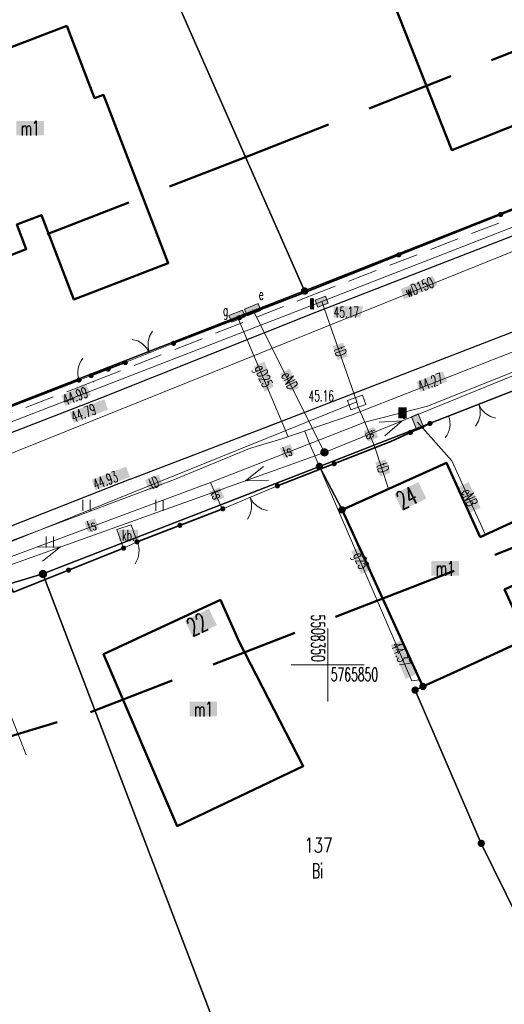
# Model space of a CAD drawing. Header units: millimetres. Extents: x 5507581 to 5508583, y 5765457 to 5766184.
# Tile 51 of 59: x 5508329 to 5508362, y 5765827 to 5765894. Entities that reach past the tile are written whole.
import ezdxf
from ezdxf.enums import TextEntityAlignment as Align

# ---------------------------------------------------------------- set-up
doc = ezdxf.new("R2010")
doc.units = ezdxf.units.MM
for name, pattern in [('PRZER1-1', [2, 1, -1]), ('PRZER2-1', [3, 2, -1]), ('PRZER3-1', [2, 1.5, -0.5]), ('Przerywana 42 __ __ __ __ __ __ __ __ __ __', [3, 2, -1])]:
    doc.linetypes.add(name, pattern=pattern)
doc.layers.get('0').update_dxf_attribs({"lineweight": 18})
for name, color, linetype, lineweight in [('EGBU', 7, 'Continuous', 50), ('EGBU_O', 7, 'Continuous', 50), ('EGDE', 122, 'Continuous', 18), ('EGDE_O', 7, 'Continuous', 18), ('EGPG', 7, 'Continuous', 18), ('GEPADR_O', 7, 'Continuous', 18), ('GUPPRZ_O', 7, 'Continuous', 18), ('OTBU', 7, 'Continuous', 50), ('OTBU_O', 7, 'Continuous', 50), ('OTKC', 7, 'Continuous', 30), ('OTKJ', 7, 'Continuous', 30), ('OTKK', 7, 'Continuous', 30), ('OTKU', 7, 'Continuous', 18), ('OTKU_O', 7, 'Continuous', 18), ('OTOB', 7, 'Continuous', 18), ('OTOF', 7, 'Continuous', 18), ('OTOO', 7, 'Continuous', 35), ('OTRS', 7, 'Continuous', 13), ('OTRS_O', 7, 'Continuous', 13), ('OTZT', 7, 'Continuous', 18), ('Ramka sekcyjna', 7, 'Continuous', 18), ('SUPK', 7, 'Continuous', 18), ('SUPP', 7, 'Continuous', 18), ('SUPW', 7, 'Continuous', 18), ('SUPW_O', 7, 'Continuous', 18), ('ZAKRES', 24, 'Przerywana 42 __ __ __ __ __ __ __ __ __ __', 50)]:
    doc.layers.add(name, color=color, linetype=linetype, lineweight=lineweight)
for name, color, linetype, lineweight, true_color in [('EGKK', 7, 'Continuous', 18, 0x24bc24), ('EGUG', 7, 'Continuous', 18, 0x008000), ('EGUG_O', 7, 'Continuous', 18, 0x008000), ('SUEP', 1, 'Continuous', 18, 0xff0000), ('SUEP_O', 1, 'Continuous', 18, 0xff0000), ('SUES', 1, 'Continuous', 18, 0xff0000), ('SUES_O', 1, 'Continuous', 18, 0xff0000), ('SUGP', 7, 'Continuous', 18, 0xbfbf00), ('SUGP_O', 7, 'Continuous', 18, 0xbfbf00), ('SUGS', 7, 'Continuous', 18, 0xbfbf00), ('SUGS_O', 7, 'Continuous', 18, 0xbfbf00), ('SUTP', 7, 'Continuous', 18, 0xff9100), ('SUTP_O', 7, 'Continuous', 18, 0xff9100), ('SUWP', 5, 'Continuous', 18, 0x0000ff), ('SUWP_O', 5, 'Continuous', 18, 0x0000ff)]:
    doc.layers.add(name, color=color, linetype=linetype, lineweight=lineweight, true_color=true_color)
doc.styles.add('opisy', font='romans.shx', dxfattribs={"width": 0.6})

# ---------------------------------------------------------------- blocks, each defined once
blk = doc.blocks.new('D_GSPWPS1')
blk.add_hatch(color=0).paths.add_polyline_path([(-0.045, 0), (-0.043467, -0.011647), (-0.038971, -0.0225), (-0.03182, -0.03182), (-0.0225, -0.038971), (-0.011647, -0.043467), (0, -0.045), (0.011647, -0.043467), (0.0225, -0.038971), (0.03182, -0.03182), (0.038971, -0.0225), (0.043467, -0.011647), (0.045, 0), (0.043467, 0.011647), (0.038971, 0.0225), (0.03182, 0.03182), (0.0225, 0.038971), (0.011647, 0.043467), (0, 0.045), (-0.011647, 0.043467), (-0.0225, 0.038971), (-0.03182, 0.03182), (-0.038971, 0.0225), (-0.043467, 0.011647)])
blk = doc.blocks.new('D_GSSUTR1')
at = {"color": 0}
for points in [[(-0.25666, 0.36165), (-0.25666, -0.38835)], [(0.24334, -0.38835), (0.24334, 0.36165)]]:
    blk.add_lwpolyline(points, dxfattribs=at)
blk = doc.blocks.new('D_SUEP1')
at = {"color": 0}
blk.add_lwpolyline([(-0.75, -0.5), (0.75, 0), (-0.75, 0.5)], dxfattribs=at)
blk = doc.blocks.new('D_GUPESE1')
at = {"true_color": 0xffffff}
blk.add_hatch(color=7, dxfattribs=at).paths.add_polyline_path([(-0.5, -0.25), (0.5, -0.25), (0.5, 0.25), (-0.5, 0.25)])
at = {"color": 0}
blk.add_lwpolyline([(-0.5, -0.25), (-0.5, 0.25), (0.5, 0.25), (0.5, -0.25)], close=True, dxfattribs=at)
blk = doc.blocks.new('D_GUPGSG1')
at = {"true_color": 0xffffff}
blk.add_hatch(color=7, dxfattribs=at).paths.add_polyline_path([(-0.5, -0.25), (0.5, -0.25), (0.5, 0.25), (-0.5, 0.25)])
at = {"color": 0}
blk.add_lwpolyline([(-0.5, -0.25), (-0.5, 0.25), (0.5, 0.25), (0.5, -0.25)], close=True, dxfattribs=at)
blk = doc.blocks.new('D_GUPISN1')
at = {"true_color": 0xffffff}
blk.add_hatch(color=7, dxfattribs=at).paths.add_polyline_path([(-0.25, 0), (-0.241481, -0.064705), (-0.216506, -0.125), (-0.176777, -0.176777), (-0.125, -0.216506), (-0.064705, -0.241481), (0, -0.25), (0.064705, -0.241481), (0.125, -0.216506), (0.176777, -0.176777), (0.216506, -0.125), (0.241481, -0.064705), (0.25, 0), (0.241481, 0.064705), (0.216506, 0.125), (0.176777, 0.176777), (0.125, 0.216506), (0.064705, 0.241481), (0, 0.25), (-0.064705, 0.241481), (-0.125, 0.216506), (-0.176777, 0.176777), (-0.216506, 0.125), (-0.241481, 0.064705)])
at = {"color": 0}
blk.add_lwpolyline([(0, 0.25), (0.064705, 0.241481), (0.125, 0.216506), (0.176777, 0.176777), (0.216506, 0.125), (0.241481, 0.064705), (0.25, 0), (0.241481, -0.064705), (0.216506, -0.125), (0.176777, -0.176777), (0.125, -0.216506), (0.064705, -0.241481), (0, -0.25), (-0.064705, -0.241481), (-0.125, -0.216506), (-0.176777, -0.176777), (-0.216506, -0.125), (-0.241481, -0.064705), (-0.25, 0), (-0.241481, 0.064705), (-0.216506, 0.125), (-0.176777, 0.176777), (-0.125, 0.216506), (-0.064705, 0.241481)], close=True, dxfattribs=at)
blk = doc.blocks.new('D_GUPIWZ1_3')
at = {"true_color": 0xffffff}
blk.add_hatch(color=7, dxfattribs=at).paths.add_polyline_path([(0.375, 0.25), (-0.375, 0.25), (-0.375, -0.25), (0.375, -0.25)])
at = {"color": 0}
blk.add_lwpolyline([(0.375, -0.25), (-0.375, -0.25), (-0.375, 0.25), (0.375, 0.25)], close=True, dxfattribs=at)
blk = doc.blocks.new('D_GSLKOG1')
blk.add_hatch(color=0).paths.add_polyline_path([(-0.175, 0), (-0.169037, -0.045293), (-0.151554, -0.0875), (-0.123744, -0.123744), (-0.0875, -0.151554), (-0.045293, -0.169037), (0, -0.175), (0.045293, -0.169037), (0.0875, -0.151554), (0.123744, -0.123744), (0.151554, -0.0875), (0.169037, -0.045293), (0.175, 0), (0.169037, 0.045293), (0.151554, 0.0875), (0.123744, 0.123744), (0.0875, 0.151554), (0.045293, 0.169037), (0, 0.175), (-0.045293, 0.169037), (-0.0875, 0.151554), (-0.123744, 0.123744), (-0.151554, 0.0875), (-0.169037, 0.045293)])
blk = doc.blocks.new('D_KOLO')
blk.add_hatch(color=0).paths.add_polyline_path([(-0.175, 0), (-0.169037, -0.045293), (-0.151554, -0.0875), (-0.123744, -0.123744), (-0.0875, -0.151554), (-0.045293, -0.169037), (0, -0.175), (0.045293, -0.169037), (0.0875, -0.151554), (0.123744, -0.123744), (0.151554, -0.0875), (0.169037, -0.045293), (0.175, 0), (0.169037, 0.045293), (0.151554, 0.0875), (0.123744, 0.123744), (0.0875, 0.151554), (0.045293, 0.169037), (0, 0.175), (-0.045293, 0.169037), (-0.0875, 0.151554), (-0.123744, 0.123744), (-0.151554, 0.0875), (-0.169037, 0.045293)])
blk = doc.blocks.new('D_GSLKBR1')
at = {"color": 0}
for points in [[(1.299038, 0.75), (1.06066, 0.43934), (0.75, 0.200962), (0.388229, 0.051111), (0, 0)], [(0, 0), (0.388229, -0.051111), (0.75, -0.200962), (1.06066, -0.43934), (1.299038, -0.75)]]:
    blk.add_lwpolyline(points, dxfattribs=at)
blk = doc.blocks.new('D_GSLKFU1')
at = {"color": 0}
blk.add_lwpolyline([(0, 0), (-0.012833, -0.195789), (-0.051111, -0.388229), (-0.114181, -0.574025), (-0.200962, -0.75), (-0.30997, -0.913142), (-0.43934, -1.06066), (-0.586858, -1.19003), (-0.75, -1.299038)], dxfattribs=at)
blk = doc.blocks.new('D_GEPPGD1_1')
at = {"true_color": 0xffffff}
blk.add_hatch(color=7, dxfattribs=at).paths.add_polyline_path([(0, -0.25), (0.077254, -0.237764), (0.146946, -0.202254), (0.202254, -0.146946), (0.237764, -0.077254), (0.25, 0), (0.237764, 0.077254), (0.202254, 0.146946), (0.146946, 0.202254), (0.077254, 0.237764), (0, 0.25), (-0.077254, 0.237764), (-0.146946, 0.202254), (-0.202254, 0.146946), (-0.237764, 0.077254), (-0.25, 0), (-0.237764, -0.077254), (-0.202254, -0.146946), (-0.146946, -0.202254), (-0.077254, -0.237764)])
at = {"color": 0}
blk.add_lwpolyline([(0, 0.25), (0.077254, 0.237764), (0.146946, 0.202254), (0.202254, 0.146946), (0.237764, 0.077254), (0.25, 0), (0.237764, -0.077254), (0.202254, -0.146946), (0.146946, -0.202254), (0.077254, -0.237764), (0, -0.25), (-0.077254, -0.237764), (-0.146946, -0.202254), (-0.202254, -0.146946), (-0.237764, -0.077254), (-0.25, 0), (-0.237764, 0.077254), (-0.202254, 0.146946), (-0.146946, 0.202254), (-0.077254, 0.237764)], close=True, dxfattribs=at)
blk = doc.blocks.new('D_GEPPGD1_2')
at = {"true_color": 0xffffff}
blk.add_hatch(color=7, dxfattribs=at).paths.add_polyline_path([(0, -0.25), (0.077254, -0.237764), (0.146946, -0.202254), (0.202254, -0.146946), (0.237764, -0.077254), (0.25, 0), (0.237764, 0.077254), (0.202254, 0.146946), (0.146946, 0.202254), (0.077254, 0.237764), (0, 0.25), (-0.077254, 0.237764), (-0.146946, 0.202254), (-0.202254, 0.146946), (-0.237764, 0.077254), (-0.25, 0), (-0.237764, -0.077254), (-0.202254, -0.146946), (-0.146946, -0.202254), (-0.077254, -0.237764)])
blk.add_hatch(color=0).paths.add_polyline_path([(0, -0.045), (0.013906, -0.042798), (0.02645, -0.036406), (0.036406, -0.02645), (0.042798, -0.013906), (0.045, 0), (0.042798, 0.013906), (0.036406, 0.02645), (0.02645, 0.036406), (0.013906, 0.042798), (0, 0.045), (-0.013906, 0.042798), (-0.02645, 0.036406), (-0.036406, 0.02645), (-0.042798, 0.013906), (-0.045, 0), (-0.042798, -0.013906), (-0.036406, -0.02645), (-0.02645, -0.036406), (-0.013906, -0.042798)])

msp = doc.modelspace()

# ---------------------------------------------------------------- hatches: boundary and pattern name
at = {"layer": 'EGBU_O', "true_color": 0xffffff}
msp.add_hatch(color=7, dxfattribs=at).paths.add_polyline_path([(5508328.694, 5765886.215), (5508328.694, 5765887.215), (5508330.574, 5765887.215), (5508330.574, 5765886.215)], flags=0)
at = {"layer": 'GEPADR_O', "true_color": 0xffffff}
for points in [[(5508354.549, 5765861.706), (5508356.204, 5765862.51), (5508356.75, 5765861.385), (5508355.094, 5765860.582)], [(5508340.213, 5765853.041), (5508341.869, 5765853.844), (5508342.414, 5765852.72), (5508340.759, 5765851.917)]]:
    msp.add_hatch(color=7, dxfattribs=at).paths.add_polyline_path(points, flags=0)
at = {"layer": 'GUPPRZ_O', "true_color": 0xffffff}
for points in [[(5508350.407, 5765873.756), (5508350.407, 5765874.506), (5508352.422, 5765874.542), (5508352.238, 5765873.788)], [(5508356.079, 5765869.368), (5508357.878, 5765870.082), (5508358.179, 5765869.381), (5508356.356, 5765868.671)]]:
    msp.add_hatch(color=7, dxfattribs=at).paths.add_polyline_path(points)
msp.add_hatch(color=7, dxfattribs=at).paths.add_polyline_path([(5508354.315, 5765851.361), (5508355.002, 5765851.662), (5508356.013, 5765849.354), (5508355.326, 5765849.053)], flags=0)
at = {"layer": 'OTBU_O', "true_color": 0xffffff}
for points in [[(5508357.095, 5765856.103), (5508357.095, 5765857.103), (5508358.975, 5765857.103), (5508358.975, 5765856.103)], [(5508340.555, 5765846.478), (5508340.555, 5765847.478), (5508342.435, 5765847.478), (5508342.435, 5765846.478)]]:
    msp.add_hatch(color=7, dxfattribs=at).paths.add_polyline_path(points, flags=0)
at = {"layer": 'OTKU_O', "true_color": 0xffffff}
msp.add_hatch(color=7, dxfattribs=at).paths.add_polyline_path([(5508335.69, 5765858.499), (5508335.69, 5765859.249), (5508337.03, 5765859.249), (5508337.03, 5765858.499)], flags=0)
at = {"layer": 'OTRS_O', "true_color": 0xffffff}
msp.add_hatch(color=7, dxfattribs=at).paths.add_polyline_path([(5508331.786, 5765868.43), (5508333.475, 5765869.194), (5508333.795, 5765868.435), (5508332.053, 5765867.729)])
for points in [[(5508332.349, 5765867.273), (5508334.704, 5765868.17), (5508334.971, 5765867.469), (5508332.616, 5765866.572)], [(5508333.844, 5765862.662), (5508336.199, 5765863.559), (5508336.466, 5765862.858), (5508334.111, 5765861.961)]]:
    msp.add_hatch(color=7, dxfattribs=at).paths.add_polyline_path(points, flags=0)
at = {"layer": 'SUEP_O', "true_color": 0xffffff}
msp.add_hatch(color=7, dxfattribs=at).paths.add_polyline_path([(5508346.758, 5765869.913), (5508347.38, 5765870.28), (5508348.026, 5765868.933), (5508347.412, 5765868.717)])
msp.add_hatch(color=7, dxfattribs=at).paths.add_polyline_path([(5508358.971, 5765862.196), (5508359.653, 5765862.507), (5508360.458, 5765860.741), (5508359.775, 5765860.431)], flags=0)
at = {"layer": 'SUES_O', "true_color": 0xffffff}
msp.add_hatch(color=7, dxfattribs=at).paths.add_polyline_path([(5508354.84, 5765866.86), (5508354.84, 5765867.61), (5508355.4, 5765867.61), (5508355.4, 5765866.86)], flags=0)
at = {"layer": 'SUGP_O', "true_color": 0xffffff}
msp.add_hatch(color=7, dxfattribs=at).paths.add_polyline_path([(5508344.941, 5765870.411), (5508345.681, 5765870.764), (5508346.298, 5765869.043), (5508345.697, 5765868.678)])
msp.add_hatch(color=7, dxfattribs=at).paths.add_polyline_path([(5508351.617, 5765857.772), (5508352.306, 5765858.069), (5508352.971, 5765856.526), (5508352.282, 5765856.229)], flags=0)
at = {"layer": 'SUPW_O', "true_color": 0xffffff}
msp.add_hatch(color=7, dxfattribs=at).paths.add_polyline_path([(5508348.782, 5765874.329), (5508348.782, 5765875.079), (5508349.062, 5765875.079), (5508349.062, 5765874.329)], flags=0)
at = {"layer": 'SUTP_O', "true_color": 0xffffff}
for points in [[(5508350.348, 5765871.795), (5508351.056, 5765872.043), (5508351.386, 5765871.099), (5508350.678, 5765870.851)], [(5508352.467, 5765866.003), (5508353.163, 5765866.282), (5508353.454, 5765865.558), (5508352.758, 5765865.279)], [(5508346.726, 5765864.828), (5508347.452, 5765865.112), (5508347.725, 5765864.414), (5508346.999, 5765864.13)], [(5508353.262, 5765863.847), (5508353.975, 5765864.08), (5508354.286, 5765863.13), (5508353.573, 5765862.897)], [(5508337.501, 5765862.635), (5508338.429, 5765863.009), (5508338.709, 5765862.314), (5508337.782, 5765861.939)], [(5508341.923, 5765861.862), (5508342.609, 5765862.167), (5508342.926, 5765861.454), (5508342.24, 5765861.149)], [(5508333.341, 5765859.767), (5508334.072, 5765860.039), (5508334.333, 5765859.335), (5508333.601, 5765859.064)]]:
    msp.add_hatch(color=7, dxfattribs=at).paths.add_polyline_path(points, flags=0)
at = {"layer": 'SUWP_O', "true_color": 0xffffff}
msp.add_hatch(color=7, dxfattribs=at).paths.add_polyline_path([(5508354.999, 5765875.715), (5508357.186, 5765876.606), (5508357.516, 5765875.962), (5508355.215, 5765875.016)])

# ---------------------------------------------------------------- linework, layer by layer
at = {"layer": 'EGBU', "color": 18, "linetype": 'Continuous', "lineweight": 50, "true_color": 0x0a0909}
msp.add_lwpolyline([(5508332.138, 5765893.711), (5508334.052, 5765888.774), (5508334.657, 5765888.988), (5508339.083, 5765877.486), (5508332.628, 5765874.987), (5508330.415, 5765880.768), (5508328.729, 5765880.119), (5508329.368, 5765878.443), (5508324.331, 5765876.477), (5508320.185, 5765887.165), (5508324.636, 5765888.917), (5508323.987, 5765890.583)], close=True, dxfattribs=at)
at = {"layer": 'EGDE', "linetype": 'Continuous', "lineweight": 30}
for points in [[(5508330.321, 5765916.636), (5508375.898, 5765937.869), (5508395.627, 5765894.19), (5508348.419, 5765875.58)], [(5508300.19, 5765916.51), (5508325.252, 5765927.843), (5508330.321, 5765916.636), (5508348.419, 5765875.58), (5508321.99, 5765865.31)], [(5508349.431, 5765863.582), (5508363.55, 5765869.09), (5508368.18, 5765870.92), (5508371.21, 5765865.03), (5508378.196, 5765851.717), (5508389.624, 5765828.014), (5508372.356, 5765813.751), (5508360.51, 5765837.796), (5508355.98, 5765848.28), (5508356.52, 5765848.53), (5508350.98, 5765860.61)], [(5508330.508, 5765856.223), (5508349.431, 5765863.582), (5508350.98, 5765860.61), (5508356.52, 5765848.53), (5508355.98, 5765848.28), (5508360.51, 5765837.796), (5508372.356, 5765813.751), (5508352.964, 5765797.682), (5508347.709, 5765813.265), (5508344.402, 5765820.091), (5508343.95, 5765821.021)], [(5508343.95, 5765821.021), (5508321.935, 5765812.673), (5508305.125, 5765848.597), (5508330.508, 5765856.223)]]:
    msp.add_lwpolyline(points, close=True, dxfattribs=at)
msp.add_lwpolyline([(5508254.331, 5765838.068), (5508292.719, 5765853.944), (5508298.32, 5765856.123), (5508321.99, 5765865.31), (5508348.419, 5765875.58), (5508395.627, 5765894.19), (5508428.532, 5765907.5), (5508447.448, 5765915.316), (5508454.684, 5765918.203), (5508456.081, 5765918.745), (5508462.108, 5765909.431), (5508460.307, 5765908.55), (5508450.901, 5765903.922), (5508430.391, 5765895.379), (5508423.335, 5765892.456), (5508399.499, 5765882.405), (5508398.59, 5765883.645), (5508368.18, 5765870.92), (5508363.55, 5765869.09), (5508349.431, 5765863.582), (5508330.508, 5765856.223), (5508305.125, 5765848.597), (5508265.671, 5765832.107), (5508222.398, 5765814.258)], dxfattribs=at)
at = {"layer": 'EGKK', "color": 82, "linetype": 'PRZER3-1', "lineweight": 18, "true_color": 0x24bc24}
for points in [[(5508330.321, 5765916.636), (5508375.898, 5765937.869), (5508395.627, 5765894.19), (5508348.419, 5765875.58), (5508336.769, 5765902.005)], [(5508430.391, 5765895.379), (5508440.157, 5765871.838), (5508414.086, 5765848.28), (5508389.624, 5765828.014), (5508372.356, 5765813.751), (5508360.51, 5765837.796), (5508355.98, 5765848.28), (5508356.52, 5765848.53), (5508350.98, 5765860.61), (5508349.431, 5765863.582), (5508363.55, 5765869.09), (5508368.18, 5765870.92), (5508398.59, 5765883.645), (5508399.499, 5765882.405), (5508423.335, 5765892.456)], [(5508266.783, 5765727.811), (5508244.29, 5765710.75), (5508216.582, 5765753.857), (5508203.288, 5765776.498), (5508225.795, 5765786.088), (5508231.205, 5765788.141), (5508242.973, 5765792.656), (5508262.267, 5765800.059), (5508276.017, 5765807.157), (5508282.978, 5765791.953), (5508321.935, 5765812.673), (5508305.125, 5765848.597), (5508330.508, 5765856.223), (5508343.95, 5765821.021), (5508344.402, 5765820.091), (5508347.709, 5765813.265), (5508352.964, 5765797.682), (5508335.473, 5765783.725), (5508312.802, 5765766.029), (5508299.561, 5765754.791), (5508288.748, 5765745.775), (5508276.287, 5765735.597)]]:
    msp.add_lwpolyline(points, close=True, dxfattribs=at)
at = {"layer": 'EGUG', "color": 96, "linetype": 'PRZER1-1', "lineweight": 18, "true_color": 0x008000}
for points in [[(5508330.321, 5765916.636), (5508375.898, 5765937.869), (5508395.627, 5765894.19), (5508348.419, 5765875.58), (5508336.769, 5765902.005)], [(5508336.769, 5765902.005), (5508348.419, 5765875.58), (5508323.484, 5765865.894), (5508312.266, 5765892.234)], [(5508430.391, 5765895.379), (5508440.157, 5765871.838), (5508414.086, 5765848.28), (5508389.624, 5765828.014), (5508372.356, 5765813.751), (5508360.51, 5765837.796), (5508355.98, 5765848.28), (5508356.52, 5765848.53), (5508350.98, 5765860.61), (5508349.431, 5765863.582), (5508363.55, 5765869.09), (5508368.18, 5765870.92), (5508398.59, 5765883.645), (5508399.499, 5765882.405), (5508423.335, 5765892.456)], [(5508330.508, 5765856.223), (5508349.431, 5765863.582), (5508350.98, 5765860.61), (5508356.52, 5765848.53), (5508355.98, 5765848.28), (5508360.51, 5765837.796), (5508372.356, 5765813.751), (5508352.964, 5765797.682), (5508347.709, 5765813.265), (5508344.402, 5765820.091), (5508343.95, 5765821.021)], [(5508266.783, 5765727.811), (5508244.29, 5765710.75), (5508216.582, 5765753.857), (5508203.288, 5765776.498), (5508225.795, 5765786.088), (5508231.205, 5765788.141), (5508242.973, 5765792.656), (5508262.267, 5765800.059), (5508276.017, 5765807.157), (5508282.978, 5765791.953), (5508321.935, 5765812.673), (5508305.125, 5765848.597), (5508330.508, 5765856.223), (5508343.95, 5765821.021), (5508344.402, 5765820.091), (5508347.709, 5765813.265), (5508352.964, 5765797.682), (5508335.473, 5765783.725), (5508312.802, 5765766.029), (5508299.561, 5765754.791), (5508288.748, 5765745.775), (5508276.287, 5765735.597)]]:
    msp.add_lwpolyline(points, close=True, dxfattribs=at)
for points in [[(5508254.331, 5765838.068), (5508292.719, 5765853.944), (5508298.32, 5765856.123), (5508321.99, 5765865.31), (5508323.484, 5765865.894), (5508348.419, 5765875.58), (5508395.627, 5765894.19), (5508428.532, 5765907.5)], [(5508398.59, 5765883.645), (5508368.18, 5765870.92), (5508363.55, 5765869.09), (5508349.431, 5765863.582), (5508330.508, 5765856.223), (5508305.125, 5765848.597), (5508265.671, 5765832.107), (5508222.398, 5765814.258)]]:
    msp.add_lwpolyline(points, dxfattribs=at)
at = {"layer": 'OTBU', "color": 7, "linetype": 'Continuous', "lineweight": 50}
for points in [[(5508365.956, 5765888.176), (5508358.491, 5765885.214), (5508348.795, 5765909.768), (5508356.229, 5765912.71)], [(5508350.98, 5765860.61), (5508358.14, 5765863.82), (5508360.44, 5765858.75), (5508363.4, 5765860.1), (5508365.09, 5765856.56), (5508362.11, 5765855.17), (5508363.66, 5765851.79), (5508358.63, 5765849.49), (5508356.52, 5765848.53)], [(5508337.595, 5765852.104), (5508342.662, 5765854.451), (5508343.949, 5765851.59), (5508348.325, 5765843.078), (5508339.697, 5765838.978), (5508334.664, 5765850.747)]]:
    msp.add_lwpolyline(points, close=True, dxfattribs=at)
at = {"layer": 'OTKC', "color": 7, "linetype": 'PRZER2-1', "lineweight": 18}
for points in [[(5508420.52, 5765901.78), (5508368.77, 5765881.72), (5508349.19, 5765874.13), (5508334.54, 5765868.29)], [(5508333.96, 5765869.38), (5508348.65, 5765875.18), (5508368.32, 5765882.78), (5508368.22, 5765883.35), (5508372, 5765884.86), (5508372.24, 5765884.21), (5508379.92, 5765887.17), (5508379.68, 5765887.85), (5508380.41, 5765888.14), (5508380.73, 5765887.46), (5508388.04, 5765890.34), (5508387.73, 5765890.99), (5508391.6, 5765892.52), (5508392.02, 5765891.9), (5508409.84, 5765898.81)], [(5508297.63, 5765855.22), (5508308.33, 5765859.46), (5508308.09, 5765859.89), (5508309.25, 5765860.36), (5508309.47, 5765859.91), (5508312.54, 5765861.18), (5508333.96, 5765869.38)], [(5508334.54, 5765868.29), (5508312.97, 5765859.94), (5508298.35, 5765854.1)]]:
    msp.add_lwpolyline(points, dxfattribs=at)
at = {"layer": 'OTKJ', "color": 7, "linetype": 'PRZER3-1', "lineweight": 18}
for points in [[(5508334.54, 5765868.29), (5508349.19, 5765874.13), (5508368.77, 5765881.72), (5508420.52, 5765901.78), (5508453.27, 5765914.45), (5508453.97, 5765914.78), (5508455.91, 5765915.99), (5508457.47, 5765917.62), (5508458.301, 5765918.955), (5508458.79, 5765920.164)], [(5508481.36, 5765918.23), (5508459.66, 5765910.4), (5508458.83, 5765910.12), (5508456.31, 5765909.2), (5508431.47, 5765899.44), (5508394.86, 5765885.27), (5508384.21, 5765881.15), (5508379.14, 5765879.14), (5508362.31, 5765872.64), (5508345.6, 5765866.2), (5508336.54, 5765862.72)], [(5508334.54, 5765868.29), (5508312.97, 5765859.94), (5508298.35, 5765854.1)], [(5508300.43, 5765848.59), (5508315.57, 5765854.47), (5508336.54, 5765862.72)]]:
    msp.add_lwpolyline(points, dxfattribs=at)
at = {"layer": 'OTKK', "color": 7, "linetype": 'Continuous'}
for points in [[(5508334.54, 5765868.29), (5508349.19, 5765874.13), (5508368.77, 5765881.72), (5508420.52, 5765901.78), (5508453.27, 5765914.45), (5508453.97, 5765914.78), (5508455.91, 5765915.99), (5508457.47, 5765917.62), (5508458.303, 5765918.959), (5508458.79, 5765920.164), (5508459.187, 5765922.119), (5508459.142, 5765924.119), (5508458.73, 5765925.93)], [(5508336.54, 5765862.72), (5508345.6, 5765866.2), (5508362.31, 5765872.64), (5508379.14, 5765879.14), (5508384.21, 5765881.15), (5508394.86, 5765885.27), (5508431.47, 5765899.44), (5508456.31, 5765909.2), (5508458.83, 5765910.12), (5508459.66, 5765910.4)], [(5508298.35, 5765854.1), (5508312.97, 5765859.94), (5508334.54, 5765868.29)], [(5508336.54, 5765862.72), (5508315.57, 5765854.47), (5508300.43, 5765848.59), (5508296.24, 5765846.69)]]:
    msp.add_lwpolyline(points, dxfattribs=at)
at = {"layer": 'OTKU', "color": 7, "linetype": 'PRZER3-1', "lineweight": 18}
msp.add_lwpolyline([(5508336.03, 5765857.99), (5508335.57, 5765859.26), (5508336.54, 5765859.58), (5508336.95, 5765858.42)], close=True, dxfattribs=at)
at = {"layer": 'OTOB', "color": 7, "linetype": 'Continuous', "lineweight": 18}
for points in [[(5508339.45, 5765872), (5508336.15, 5765870.68)], [(5508358.27, 5765867.02), (5508362.42, 5765868.63)], [(5508342.82, 5765860.68), (5508346.56, 5765862.25)]]:
    msp.add_lwpolyline(points, dxfattribs=at)
at = {"layer": 'OTOF', "color": 7, "linetype": 'Continuous', "lineweight": 18}
for points in [[(5508333.81, 5765869.79), (5508332.98, 5765869.49)], [(5508357, 5765866.52), (5508358.27, 5765867.02)], [(5508336.03, 5765857.99), (5508336.95, 5765858.42)]]:
    msp.add_lwpolyline(points, dxfattribs=at)
at = {"layer": 'OTOO', "color": 7, "linetype": 'Continuous', "lineweight": 35}
for points in [[(5508348.48, 5765875.51), (5508368.22, 5765883.35)], [(5508339.45, 5765872), (5508348.48, 5765875.51)], [(5508333.81, 5765869.79), (5508336.15, 5765870.68)], [(5508316.55, 5765863.14), (5508332.98, 5765869.49)], [(5508346.56, 5765862.25), (5508354.32, 5765865.28), (5508357, 5765866.52)], [(5508336.95, 5765858.42), (5508342.82, 5765860.68)], [(5508325.94, 5765855.26), (5508327.92, 5765856.09), (5508328.5, 5765854.99), (5508336.03, 5765857.99)]]:
    msp.add_lwpolyline(points, dxfattribs=at)
at = {"layer": 'OTZT', "color": 7, "linetype": 'PRZER2-1', "lineweight": 18}
for points in [[(5508300.43, 5765848.59), (5508315.57, 5765854.47), (5508336.54, 5765862.72)], [(5508346.56, 5765862.25), (5508342.82, 5765860.68), (5508336.95, 5765858.42), (5508336.54, 5765859.58), (5508335.57, 5765859.26), (5508336.03, 5765857.99), (5508328.5, 5765854.99), (5508327.92, 5765856.09), (5508325.94, 5765855.26), (5508322.59, 5765853.9), (5508321.58, 5765853.46), (5508306.12, 5765847.04)]]:
    msp.add_lwpolyline(points, dxfattribs=at)
at = {"layer": 'Ramka sekcyjna', "color": 7, "linetype": 'Continuous', "lineweight": 18, "flags": 128}
for points in [[(5508350, 5765847.5), (5508350, 5765852.5)], [(5508352.5, 5765850), (5508347.5, 5765850)]]:
    msp.add_lwpolyline(points, dxfattribs=at)
at = {"layer": 'SUEP', "color": 1, "linetype": 'Continuous', "lineweight": 18, "true_color": 0xff0000}
for points in [[(5508326.31, 5765856.15), (5508349.78, 5765864.54), (5508395.75, 5765883.24), (5508423.6, 5765894.6), (5508450.09, 5765905.14)], [(5508344.87, 5765874.3), (5508349.78, 5765864.54)], [(5508356.15, 5765866.61), (5508358.49, 5765863.96), (5508360.79, 5765858.91)]]:
    msp.add_lwpolyline(points, dxfattribs=at)
at = {"layer": 'SUGP', "color": 52, "linetype": 'Continuous', "lineweight": 18, "true_color": 0xbfbf00}
for points in [[(5508399.848, 5765884.164), (5508399.091, 5765885.807), (5508395.423, 5765884.342), (5508375.973, 5765876.673), (5508373.05, 5765875.465), (5508355.908, 5765868.78), (5508351.605, 5765867.09), (5508346.851, 5765865.461), (5508344.646, 5765864.8), (5508339.513, 5765862.681), (5508319.558, 5765855.201), (5508299.339, 5765847.464), (5508295.046, 5765845.795), (5508283.231, 5765841.082), (5508264.906, 5765833.64)], [(5508343.8, 5765873.86), (5508347.291, 5765865.612)], [(5508348.685, 5765865.313), (5508348.43, 5765866.002)], [(5508348.685, 5765865.313), (5508355.754, 5765848.92), (5508356.309, 5765848.99)]]:
    msp.add_lwpolyline(points, dxfattribs=at)
at = {"layer": 'SUPK', "color": 30, "linetype": 'Continuous', "lineweight": 18, "true_color": 0xff9100}
msp.add_lwpolyline([(5508352.61, 5765867.81), (5508351.59, 5765867.45), (5508351.35, 5765868.08), (5508352.37, 5765868.46)], close=True, dxfattribs=at)
at = {"layer": 'SUTP', "color": 30, "linetype": 'Continuous', "lineweight": 18, "true_color": 0xff9100}
for points in [[(5508456.369, 5765918.152), (5508455.545, 5765917.787), (5508452.709, 5765915.851), (5508437.961, 5765908.911), (5508424.981, 5765903.672), (5508412.938, 5765898.939), (5508393.33, 5765891.89), (5508349.59, 5765874.85), (5508291.45, 5765852.33)], [(5508352.54, 5765866.61), (5508356.82, 5765867.69), (5508366.93, 5765871.73), (5508368.97, 5765873.03), (5508375.06, 5765875.24), (5508386.02, 5765879.65), (5508386.38, 5765878.5)], [(5508349.59, 5765874.85), (5508351.99, 5765867.99)], [(5508351.99, 5765867.99), (5508324.282, 5765856.807), (5508329.357, 5765843.859)], [(5508351.983, 5765867.951), (5508352.09, 5765867.65), (5508352.54, 5765866.61), (5508341.97, 5765862.48)], [(5508352.54, 5765866.61), (5508353.23, 5765864.89)], [(5508353.23, 5765864.89), (5508354.163, 5765862.037)], [(5508341.97, 5765862.48), (5508325.76, 5765856.47), (5508326.19, 5765855.45)], [(5508341.97, 5765862.48), (5508342.73, 5765860.77)]]:
    msp.add_lwpolyline(points, dxfattribs=at)
at = {"layer": 'SUWP', "color": 5, "linetype": 'Continuous', "lineweight": 18, "true_color": 0x0000ff}
msp.add_lwpolyline([(5508181.23, 5765805.091), (5508223.37, 5765822.88), (5508253.48, 5765835.02), (5508253.828, 5765835.159), (5508260.58, 5765837.85), (5508303.81, 5765855.06), (5508320.146, 5765861.189), (5508382.66, 5765886.34), (5508424.619, 5765902.373), (5508431.875, 5765905.567), (5508453.13, 5765914.86), (5508484.684, 5765925.22)], dxfattribs=at)
at = {"layer": 'ZAKRES', "color": 7, "ltscale": 3}
msp.add_lwpolyline([(5508226.241, 5765805.029), (5508269.505, 5765822.873), (5508308.5, 5765839.172), (5508333.763, 5765846.762), (5508353.061, 5765854.266), (5508367.204, 5765859.784), (5508371.947, 5765861.659), (5508395.184, 5765871.382), (5508396.106, 5765870.125), (5508427.191, 5765883.231), (5508434.226, 5765886.146), (5508455.032, 5765894.813), (5508488.311, 5765909.602), (5508474.883, 5765937.038), (5508443.687, 5765924.579), (5508424.748, 5765916.754), (5508391.919, 5765903.474), (5508344.776, 5765884.89), (5508288.998, 5765863.224), (5508250.494, 5765847.3)], dxfattribs=at)

# ---------------------------------------------------------------- block references
at = {"layer": 'EGPG', "color": 7, "linetype": 'Continuous', "lineweight": 18}
for name, p in [('D_GEPPGD1_2', (5508348.419, 5765875.58)), ('D_GEPPGD1_2', (5508349.431, 5765863.582)), ('D_GEPPGD1_2', (5508350.98, 5765860.61)), ('D_GEPPGD1_1', (5508330.508, 5765856.223)), ('D_GEPPGD1_2', (5508356.52, 5765848.53)), ('D_GEPPGD1_2', (5508355.98, 5765848.28)), ('D_GEPPGD1_2', (5508360.51, 5765837.796))]:
    msp.add_blockref(name, p, dxfattribs=at)
at = {"layer": 'OTOB', "color": 7, "linetype": 'Continuous', "lineweight": 18}
for p, rotation in [((5508337.8, 5765871.34), 111.8014094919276), ((5508360.345, 5765867.825), 291.2038531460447), ((5508344.69, 5765861.465), 292.7719869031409)]:
    msp.add_blockref('D_GSLKBR1', p, dxfattribs=dict(at, rotation=rotation))
at = {"layer": 'OTOF', "color": 7, "linetype": 'Continuous', "lineweight": 18}
for p, rotation in [((5508332.98, 5765869.49), 199.8721758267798), ((5508358.27, 5765867.02), 21.48959880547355), ((5508336.95, 5765858.42), 25.05097780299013)]:
    msp.add_blockref('D_GSLKFU1', p, dxfattribs=dict(at, rotation=rotation))
at = {"layer": 'OTOO', "color": 7, "linetype": 'Continuous', "lineweight": 25}
for name, p, rotation in [('D_KOLO', (5508361.835, 5765880.814), 21.66115082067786), ('D_KOLO', (5508361.835, 5765880.814), 21.66115082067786), ('D_KOLO', (5508354.865, 5765878.046), 21.66115082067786), ('D_KOLO', (5508354.865, 5765878.046), 21.66115082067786), ('D_GSLKOG1', (5508348.48, 5765875.51), 21.24131907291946), ('D_GSLKOG1', (5508348.48, 5765875.51), 21.66115082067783), ('D_KOLO', (5508343.965, 5765873.755), 21.24131907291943), ('D_KOLO', (5508343.965, 5765873.755), 21.24131907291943), ('D_GSLKOG1', (5508339.45, 5765872), 21.24131907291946), ('D_GSLKOG1', (5508336.15, 5765870.68), 20.82390571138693), ('D_KOLO', (5508334.98, 5765870.235), 20.82390571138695), ('D_KOLO', (5508334.98, 5765870.235), 20.82390571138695), ('D_GSLKOG1', (5508332.98, 5765869.49), 21.13092543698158), ('D_GSLKOG1', (5508333.81, 5765869.79), 20.82390571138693), ('D_GSLKOG1', (5508357, 5765866.52), 24.82934657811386), ('D_KOLO', (5508355.66, 5765865.9), 24.82934657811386), ('D_KOLO', (5508355.66, 5765865.9), 24.82934657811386), ('D_KOLO', (5508350.44, 5765863.765), 21.32885135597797), ('D_KOLO', (5508350.44, 5765863.765), 21.32885135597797), ('D_GSLKOG1', (5508346.56, 5765862.25), 21.32885135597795), ('D_GSLKOG1', (5508342.82, 5765860.68), 21.05713062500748), ('D_KOLO', (5508339.885, 5765859.55), 21.0571306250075), ('D_KOLO', (5508339.885, 5765859.55), 21.0571306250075), ('D_GSLKOG1', (5508336.03, 5765857.99), 21.72265245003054), ('D_GSLKOG1', (5508336.95, 5765858.42), 21.05713062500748), ('D_KOLO', (5508332.265, 5765856.49), 21.72265245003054), ('D_KOLO', (5508332.265, 5765856.49), 21.72265245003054)]:
    msp.add_blockref(name, p, dxfattribs=dict(at, rotation=rotation))
at = {"layer": 'OTRS', "color": 7, "linetype": 'Continuous', "lineweight": 13}
for p in [(5508333.96, 5765869.38), (5508334.54, 5765868.29), (5508336.54, 5765862.72)]:
    msp.add_blockref('D_GSPWPS1', p, dxfattribs=at)
at = {"layer": 'OTZT', "color": 7, "linetype": 'Continuous', "lineweight": 18}
for p in [(5508333.495, 5765860.928), (5508338.495, 5765860.928), (5508330.995, 5765858.428)]:
    msp.add_blockref('D_GSSUTR1', p, dxfattribs=at)
at = {"layer": 'SUEP', "color": 1, "linetype": 'Continuous', "lineweight": 18, "true_color": 0xff0000}
for p, rotation in [((5508354.411, 5765866.424), 22.13585439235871), ((5508345.072, 5765862.857), 199.6708335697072), ((5508331.018, 5765857.833), 19.6708335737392)]:
    msp.add_blockref('D_SUEP1', p, dxfattribs=dict(at, rotation=rotation))
at = {"layer": 'SUES', "color": 1, "linetype": 'Continuous', "lineweight": 18, "true_color": 0xff0000}
for p, rotation in [((5508344.87, 5765874.3), 201.936732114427), ((5508356.15, 5765866.61), 291.9641919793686)]:
    msp.add_blockref('D_GUPESE1', p, dxfattribs=dict(at, rotation=rotation))
at = {"layer": 'SUGS', "color": 52, "linetype": 'Continuous', "lineweight": 18, "true_color": 0xbfbf00, "rotation": 201.67411134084}
msp.add_blockref('D_GUPGSG1', (5508343.8, 5765873.86), dxfattribs=at)
at = {"layer": 'SUPP', "color": 7, "linetype": 'Continuous', "lineweight": 18}
msp.add_blockref('D_GUPISN1', (5508349.78, 5765864.54), dxfattribs=at)
at = {"layer": 'SUPW', "color": 7, "linetype": 'Continuous', "lineweight": 18, "rotation": 21.66114263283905}
msp.add_blockref('D_GUPIWZ1_3', (5508349.59, 5765874.85), dxfattribs=at)

# ---------------------------------------------------------------- texts
at = {"layer": 'EGBU_O', "color": 7, "linetype": 'Continuous', "lineweight": 20, "ltscale": 0.2, "style": 'opisy', "width": 0.6}
msp.add_text('m1', height=1, dxfattribs=at).set_placement((5508329.634, 5765886.215), align=Align.CENTER)
at = {"layer": 'EGDE_O', "color": 122, "linetype": 'Continuous', "lineweight": 20, "ltscale": 0.2, "style": 'opisy', "width": 0.75}
msp.add_text('137', height=1, dxfattribs=at).set_placement((5508349.36, 5765837.175), align=Align.CENTER)
at = {"layer": 'EGUG_O', "color": 96, "linetype": 'Continuous', "lineweight": 20, "ltscale": 0.2, "true_color": 0x008000, "style": 'opisy', "width": 0.6}
msp.add_text('Bi', height=1, dxfattribs=at).set_placement((5508349.301, 5765835.412), align=Align.CENTER)
at = {"layer": 'GEPADR_O', "color": 7, "linetype": 'Continuous', "lineweight": 25, "ltscale": 0.25, "style": 'opisy', "width": 0.6}
for s, p in [('24', (5508355.094, 5765860.582, 10.8)), ('22', (5508340.759, 5765851.917, 10.8))]:
    msp.add_text(s, height=1.25, rotation=25.88857, dxfattribs=at).set_placement(p)
at = {"layer": 'GUPPRZ_O', "color": 30, "linetype": 'Continuous', "lineweight": 15, "ltscale": 0.15, "true_color": 0xff9100, "style": 'opisy', "width": 0.6}
for s, p in [('45.17', (5508350.407, 5765873.756, 10.8)), ('45.16', (5508348.691, 5765868.03, 10.8))]:
    msp.add_text(s, height=0.75, dxfattribs=at).set_placement(p)
at = {"layer": 'GUPPRZ_O', "color": 52, "linetype": 'Continuous', "lineweight": 15, "ltscale": 0.15, "true_color": 0xbfbf00, "style": 'opisy', "width": 0.6}
for s, rotation, p in [('44.27', 21.63683, (5508356.356, 5765868.671, 10.8)), ('44.37', 293.65264, (5508354.315, 5765851.361, 10.8))]:
    msp.add_text(s, height=0.75, rotation=rotation, dxfattribs=at).set_placement(p)
at = {"layer": 'OTBU_O', "color": 7, "linetype": 'Continuous', "lineweight": 20, "ltscale": 0.2, "style": 'opisy', "width": 0.6}
for p in [(5508358.035, 5765856.103), (5508341.495, 5765846.478)]:
    msp.add_text('m1', height=1, dxfattribs=at).set_placement(p, align=Align.CENTER)
at = {"layer": 'OTKU_O', "color": 7, "linetype": 'Continuous', "lineweight": 15, "ltscale": 0.15, "style": 'opisy', "width": 0.6}
msp.add_text('kb.', height=0.75, dxfattribs=at).set_placement((5508336.36, 5765858.499), align=Align.CENTER)
at = {"layer": 'OTRS_O', "color": 7, "linetype": 'Continuous', "lineweight": 15, "ltscale": 0.15, "style": 'opisy', "width": 0.6}
for s, p in [('44.99', (5508332.053, 5765867.729, 10.8)), ('44.79', (5508332.616, 5765866.572, 10.8)), ('44.93', (5508334.111, 5765861.961, 10.8))]:
    msp.add_text(s, height=0.75, rotation=20.85187, dxfattribs=at).set_placement(p)
at = {"layer": 'Ramka sekcyjna', "color": 7, "linetype": 'Continuous', "lineweight": 18, "style": 'opisy', "width": 0.6}
msp.add_text('5508350', height=0.9, rotation=270, dxfattribs=at).set_placement((5508349.793, 5765850.207), align=Align.TOP_RIGHT)
msp.add_text('5765850', height=0.9, dxfattribs=at).set_placement((5508350.207, 5765849.793), align=Align.TOP_LEFT)
at = {"layer": 'SUEP_O', "color": 1, "linetype": 'Continuous', "lineweight": 15, "ltscale": 0.15, "true_color": 0xff0000, "style": 'opisy', "width": 0.6}
for s, rotation, p in [('eND', 296.70577, (5508347.063, 5765869.288)), ('eNB', 294.48668, (5508359.373, 5765861.313))]:
    msp.add_text(s, height=0.75, rotation=rotation, dxfattribs=at).set_placement(p, align=Align.CENTER)
at = {"layer": 'SUES_O', "color": 1, "linetype": 'Continuous', "lineweight": 15, "ltscale": 0.15, "true_color": 0xff0000, "style": 'opisy', "width": 0.6}
for p in [(5508345.625, 5765874.978), (5508355.4, 5765866.86)]:
    msp.add_text('e', height=0.75, dxfattribs=at).set_placement(p, align=Align.RIGHT)
at = {"layer": 'SUGP_O', "color": 52, "linetype": 'Continuous', "lineweight": 15, "ltscale": 0.15, "true_color": 0xbfbf00, "style": 'opisy', "width": 0.6}
for s, rotation, p in [('gD25', 292.9415, (5508345.275, 5765869.621)), ('g25', 293.32563, (5508351.95, 5765857))]:
    msp.add_text(s, height=0.75, rotation=rotation, dxfattribs=at).set_placement(p, align=Align.CENTER)
at = {"layer": 'SUGS_O', "color": 52, "linetype": 'Continuous', "lineweight": 15, "ltscale": 0.15, "true_color": 0xbfbf00, "style": 'opisy', "width": 0.6}
msp.add_text('g', height=0.75, dxfattribs=at).set_placement((5508343.195, 5765873.887), align=Align.RIGHT)
at = {"layer": 'SUPW_O', "color": 7, "linetype": 'Continuous', "lineweight": 15, "ltscale": 0.15, "style": 'opisy', "width": 0.6}
msp.add_text('t', height=0.75, dxfattribs=at).set_placement((5508349.062, 5765874.329), align=Align.RIGHT)
at = {"layer": 'SUTP_O', "color": 30, "linetype": 'Continuous', "lineweight": 15, "ltscale": 0.15, "true_color": 0xff9100, "style": 'opisy', "width": 0.6}
for s, rotation, p in [('tD', 289.28261, (5508350.513, 5765871.323)), ('ts', 291.85882, (5508352.613, 5765865.641)), ('ts', 21.34201, (5508347.362, 5765864.272)), ('tD', 288.09984, (5508353.417, 5765863.372)), ('tD', 21.9782, (5508338.246, 5765862.127)), ('ts', 293.96249, (5508342.082, 5765861.506)), ('ts', 20.3427, (5508333.967, 5765859.2))]:
    msp.add_text(s, height=0.75, rotation=rotation, dxfattribs=at).set_placement(p, align=Align.CENTER)
at = {"layer": 'SUWP_O', "color": 5, "linetype": 'Continuous', "lineweight": 15, "ltscale": 0.15, "true_color": 0x0000ff, "style": 'opisy', "width": 0.6}
msp.add_text('wD150', height=0.75, rotation=21.91648, dxfattribs=at).set_placement((5508356.415, 5765875.493), align=Align.CENTER)

doc.saveas('drawing.dxf')
